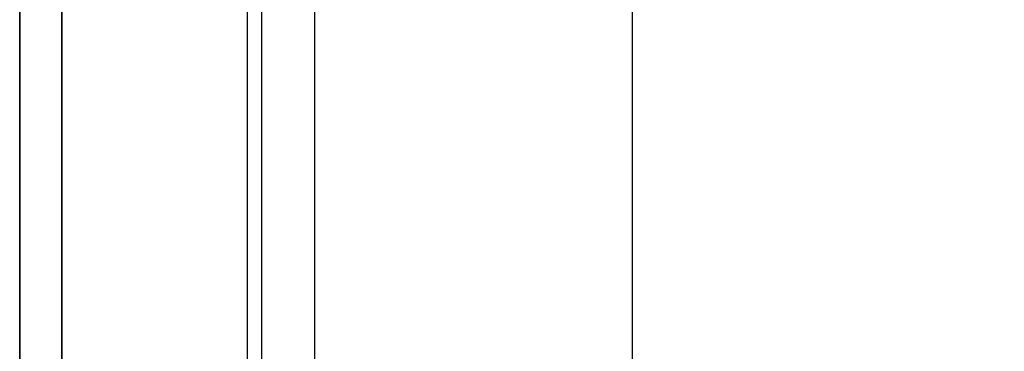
# Model space of a CAD drawing. Header units: millimetres. Extents: x 373037 to 682063, y 76092 to 274210.
# Tile 189 of 256: x 655037 to 655154, y 269923 to 269963. Entities that reach past the tile are written whole.
import ezdxf

# ---------------------------------------------------------------- set-up
doc = ezdxf.new("R2010")
doc.units = ezdxf.units.MM
doc.header["$LTSCALE"] = 100
doc.linetypes.add('ČÁRKOVANÁ', pattern=[19.05, 12.7, -6.35])
doc.layers.add('PUDORYS', color=253, linetype='CONTINUOUS')

msp = doc.modelspace()

# ---------------------------------------------------------------- linework, layer by layer
at = {"layer": 'PUDORYS', "color": 252, "ltscale": 15, "true_color": 0x939598}
for points in [[(655036.64, 249592.15), (681616.64, 249592.15), (681616.64, 273272.15), (655036.64, 273272.15)], [(681611.64, 273267.15), (655041.64, 273267.15), (655041.64, 249597.15), (681611.64, 249597.15)], [(655063.64, 249619.15), (681589.64, 249619.15), (681589.64, 273245.15), (655063.64, 273245.15)], [(681581.64, 273237.15), (655071.64, 273237.15), (655071.64, 249627.15), (681581.64, 249627.15)], [(655065.38, 269907.83), (655065.38, 270376.49), (655109.38, 270376.49), (655109.38, 269907.83)]]:
    msp.add_lwpolyline(points, close=True, dxfattribs=at)
at = {"layer": 'PUDORYS', "color": 252, "linetype": 'ČÁRKOVANÁ', "ltscale": 5, "true_color": 0x939598}
for points in [[(681606.64, 249602.15), (655036.64, 249602.15), (655036.64, 273272.15), (681606.64, 273272.15)], [(681611.64, 249597.15), (655041.64, 249597.15), (655041.64, 273267.15), (681611.64, 273267.15)]]:
    msp.add_lwpolyline(points, close=True, dxfattribs=at)
at = {"layer": 'PUDORYS', "color": 252, "true_color": 0x939598}
msp.add_lwpolyline([(655065.38, 269988.8), (655065.38, 270376.49), (655109.38, 270376.49), (655109.38, 269988.8), (655109.38, 269907.83), (655065.38, 269907.83)], close=True, dxfattribs=at)

doc.saveas('drawing.dxf')
